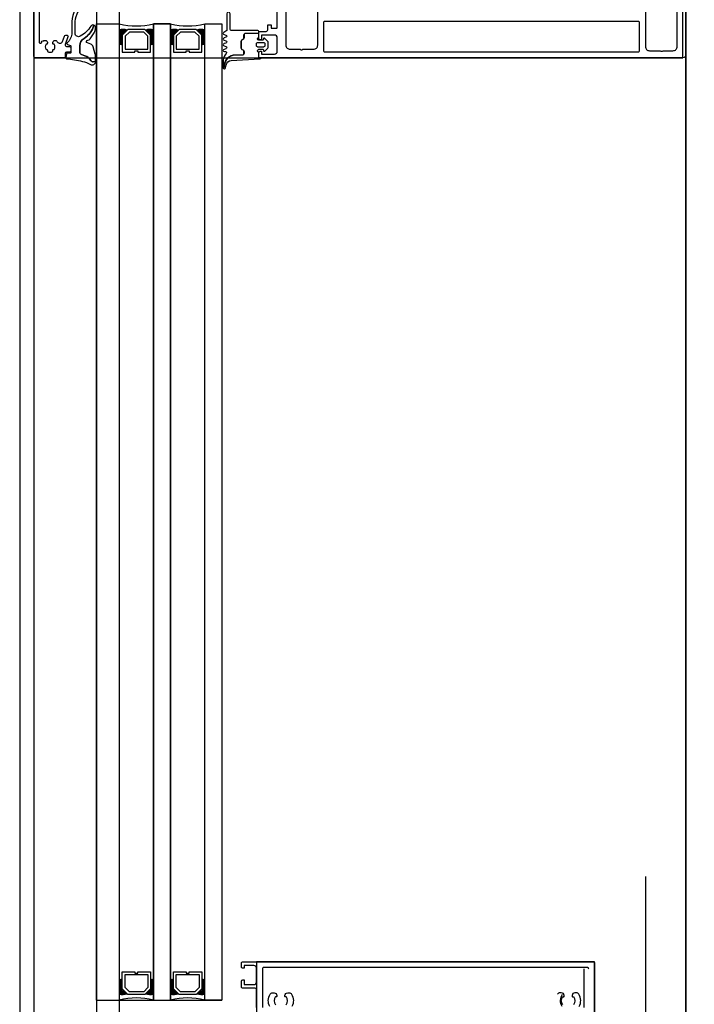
# Model space of a CAD drawing. Header units: millimetres. Extents: x 373037 to 682063, y 76092 to 274210.
# Tile 175 of 256: x 655037 to 655274, y 265642 to 265988. Entities that reach past the tile are written whole.
import ezdxf

# ---------------------------------------------------------------- set-up
doc = ezdxf.new("R2010")
doc.units = ezdxf.units.MM
doc.header["$LTSCALE"] = 100
doc.linetypes.add('ČÁRKOVANÁ', pattern=[19.05, 12.7, -6.35])
doc.layers.get('0').update_dxf_attribs({"linetype": 'CONTINUOUS'})
doc.layers.add('PUDORYS', color=253, linetype='CONTINUOUS')

# ---------------------------------------------------------------- blocks, each defined once
blk = doc.blocks.new('284336')
for points in [[(-0.7, -9.6), (-10, -9.6, 0.414511), (-10.51, -10.11), (-10.51, -15.51, -1), (-11.69, -15.51), (-11.69, -9.6), (-12.69, -8.95, -0.668884), (-12.6, -8.23), (-11.99, -8.01, 0.766384), (-11.99, -7.21), (-12.6, -6.99, -0.76831), (-12.6, -6.23), (-11.99, -6.01, 0.766384), (-11.99, -5.21), (-12.6, -4.99, -0.76831), (-12.6, -4.23), (-11.99, -4.01, 0.766384), (-11.99, -3.21), (-12.6, -2.99, -0.877523), (-12.5, -2.22), (-12.1, -2.22, 0.698129), (-11.83, -1.5, -0.220231), (-12.89, 0.78), (-12.89, 3.45, -0.157143), (-12.82, 3.68), (-12.69, 3.42, -0.067482), (-12.48, 2.53, 0.393136), (-8.66, -1.02), (-6.1, -1.02, -0.414214), (-5.61, -1.51), (-5.61, -2.22, -0.267949), (-5.85, -2.65), (-6.35, -2.93, 0.267949), (-6.61, -3.38), (-6.61, -5.84, 0.267949), (-6.35, -6.29), (-5.85, -6.57, -0.267949), (-5.61, -7), (-5.61, -8.11, 0.414215), (-5.1, -8.62), (-0.41, -8.62), (-0.41, -9.31, -0.414212), (-0.7, -9.6)], [(-0.41, 0), (-0.41, -2, 0.990243), (-0.4, -3.02), (0.9, -3.02, 0.414214), (1.21, -2.71), (1.21, -2.61, -0.668123), (1.71, -2.4), (2.75, -3.45, -0.199004), (2.89, -3.79), (2.89, -5.43, -0.199038), (2.75, -5.77), (1.71, -6.82, -0.668191), (1.21, -6.61), (1.21, -6.51, 0.414214), (0.9, -6.2), (-0.4, -6.2, 0.990269), (-0.41, -7.22), (-0.41, -8.6), (-5.1, -8.6, -0.414215), (-5.59, -8.11), (-5.59, -7, 0.267949), (-5.84, -6.56), (-6.34, -6.27, -0.267949), (-6.59, -5.84), (-6.59, -3.38, -0.267949), (-6.34, -2.95), (-5.84, -2.66, 0.267949), (-5.59, -2.22), (-5.59, -1.51, 0.414214), (-6.1, -1), (-8.66, -1, -0.393156), (-12.46, 2.53, 0.067572), (-12.67, 3.43), (-12.8, 3.7, -0.637545), (-12.12, 3.53), (-11.92, 2.53, 0.344315), (-10.06, 0.91), (0, 0.38, -0.406913), (0.39, 0), (-0.41, 0)], [(1.7, -4.31, 0.414235), (1.2, -3.81), (-0.7, -3.81, 0.414214), (-1.2, -4.31), (-1.2, -4.91, 0.414214), (-0.7, -5.41), (1.2, -5.41, 0.414235), (1.7, -4.91), (1.7, -4.31)]]:
    blk.add_lwpolyline(points, format="xyb", close=True)
blk = doc.blocks.new('433270')
blk.add_lwpolyline([(1, 0, 0.414364), (0, -1), (0, -1.4, 0.255924), (0.23, -1.83, -0.547723), (0.23, -3.17, 0.255924), (0, -3.6), (0, -14.6, 0.414214), (0.3, -14.9), (1.2, -14.9, 0.414214), (1.7, -14.4), (1.7, -10.3, -0.414214), (2, -10), (6, -10, 0.414248), (7, -9), (7, -7.7, 0.414179), (6.5, -7.2), (5.7, -7.2, 0.414232), (5.4, -7.5), (5.4, -8.2, -0.414198), (5.1, -8.5), (2.8, -8.5, -0.414204), (1.8, -7.5), (1.8, -4.49, -0.147432), (1.97, -3.94, 0.147461), (2.4, -2.5), (2.4, -2.3, -0.414214), (2.9, -1.8), (21.87, -1.8, -0.668178), (22.22, -2.65), (22.16, -2.72, 1), (21.59, -3.29), (21.52, -3.35, 0.198912), (21.38, -3.71), (21.38, -4.05, 0.414214), (22.08, -4.75), (22.38, -4.75, 0.576988), (22.64, -4.3, -0.311246), (24.56, -4.3, 0.576988), (24.82, -4.75), (25.3, -4.75, -0.260065), (25.3, -6.65), (24.82, -6.65, 0.576988), (24.56, -7.1, -0.311246), (22.64, -7.1, 0.576988), (22.38, -6.65), (22.08, -6.65, 0.414214), (21.38, -7.35), (21.38, -7.61, 0.267949), (21.63, -8.04), (21.89, -8.2, -0.637047), (21.73, -10), (19.83, -10.7, 0.315299), (19.5, -11.17), (19.5, -11.49, 0.520567), (20.17, -11.96), (22.83, -10.99, -0.520567), (23.5, -11.46), (23.5, -12.5, 0.414062), (24, -13), (25, -13, 0.414186), (25.5, -12.5), (25.5, -11.5, -0.414182), (26, -11), (27, -11, 0.414214), (27.5, -10.5), (27.5, -0.5, 0.414214), (27, 0), (1, 0)], format="xyb", close=True)
blk = doc.blocks.new('284325')
for points in [[(0.84, -5.23, -0.560316), (0.94, -4.73), (1.94, -4.36, 0.3153), (2.14, -4.08), (2.14, -1.89, 0.451558), (1.8, -1.59), (0.9, -1.7, -0.399586), (0.57, -1.46), (0.3, -0.07, -0.415977), (0.53, 0.29, 0.024107), (6.15, 1.24, 0.076636), (8.99, 2.34, -0.577615), (10.79, 1.3), (10.02, 1.37, 0.283171), (9.08, 0.9, -0.168429), (7.07, -0.74), (5.9, -1.16, 0.315302), (5.24, -2.1), (5.24, -4.21, 0.269719), (6.76, -6.82, -0.194797), (10.18, -11.53, -0.342663), (9.17, -11.17, 0.119207), (5.43, -7.59, 0.578571), (3.63, -8.62), (3.63, -11.77, 0.176415), (6.16, -18.72, -1), (5.24, -19.49, -0.176415), (2.43, -11.77), (2.43, -8.89, 0.208286), (0.84, -5.23)], [(8.95, -6.65), (10.32, -8.78, -0.134555), (10.79, -10.63, -0.339795), (10.19, -11.53, 0.194788), (6.76, -6.81, -0.269736), (5.25, -4.21), (5.25, -2.1, -0.315302), (5.9, -1.17), (7.07, -0.74, 0.168429), (9.09, 0.89, -0.283167), (10.01, 1.36), (10.79, 1.29), (10.79, -0.74, -0.070852), (10.71, -1.3), (9.95, -3.93, -0.241839), (9.08, -4.83), (7.93, -5.22, 0.836024), (8.08, -6.19), (8.11, -6.19, -0.255349), (8.95, -6.65)]]:
    blk.add_lwpolyline(points, format="xyb", close=True)

msp = doc.modelspace()

# ---------------------------------------------------------------- linework, layer by layer
at = {"layer": 'PUDORYS', "color": 252, "true_color": 0x939598}
for p, q in [((655063.64, 265643.66), (655063.64, 265986.65)), ((655063.64, 265986.65), (655071.64, 265986.65)), ((655071.64, 265986.65), (655071.64, 265643.66)), ((655083.64, 265643.66), (655083.64, 265986.65)), ((655083.64, 265986.65), (655089.64, 265986.65)), ((655089.64, 265986.65), (655089.64, 265643.66)), ((655101.64, 265643.66), (655101.64, 265986.65)), ((655101.64, 265986.65), (655107.64, 265986.65)), ((655107.64, 265986.65), (655107.64, 265643.66)), ((655270.64, 265975.65), (655270.64, 264088.65)), ((655063.64, 265643.66), (655107.64, 265643.66))]:
    msp.add_line(p, q, dxfattribs=at)
at = {"layer": 'PUDORYS', "color": 252, "ltscale": 15, "true_color": 0x939598}
for points in [[(655036.64, 249592.15), (681616.64, 249592.15), (681616.64, 273272.15), (655036.64, 273272.15)], [(681611.64, 273267.15), (655041.64, 273267.15), (655041.64, 249597.15), (681611.64, 249597.15)], [(655063.64, 249619.15), (681589.64, 249619.15), (681589.64, 273245.15), (655063.64, 273245.15)], [(681581.64, 273237.15), (655071.64, 273237.15), (655071.64, 249627.15), (681581.64, 249627.15)], [(655270.64, 273038.15), (681383.2, 273038.15), (681383.2, 249826.15), (655270.64, 249826.15)], [(655041.64, 265974.65), (655269.64, 265974.65), (655269.64, 266039.65), (655041.64, 266039.65)], [(655083.64, 265643.66), (655089.64, 265643.66), (655089.64, 265986.65), (655083.64, 265986.65)], [(655101.64, 265986.65), (655107.64, 265986.65), (655107.64, 265643.66), (655101.64, 265643.66)], [(655238.56, 265638.66), (655238.56, 265657.16), (655119.89, 265657.16), (655119.89, 265638.66)]]:
    msp.add_lwpolyline(points, close=True, dxfattribs=at)
at = {"layer": 'PUDORYS', "color": 252, "linetype": 'ČÁRKOVANÁ', "ltscale": 5, "true_color": 0x939598}
for points in [[(681606.64, 249602.15), (655036.64, 249602.15), (655036.64, 273272.15), (681606.64, 273272.15)], [(681611.64, 249597.15), (655041.64, 249597.15), (655041.64, 273267.15), (681611.64, 273267.15)], [(681396.64, 249812.15), (655256.64, 249812.15), (655256.64, 273052.15), (681396.64, 273052.15)]]:
    msp.add_lwpolyline(points, close=True, dxfattribs=at)
at = {"layer": 'PUDORYS', "color": 252, "true_color": 0x939598}
for points in [[(655270.64, 266001.15), (655270.64, 265975.65, -0.414214), (655269.64, 265974.65), (655269.64, 265974.65), (655121.14, 265974.65, -0.414214), (655120.64, 265975.15), (655120.64, 265976.45, -0.41422), (655121.14, 265976.95), (655121.64, 265976.95), (655121.64, 265975.95), (655126.14, 265975.95, 0.414214), (655127.14, 265976.95), (655127.14, 265981.65, 0.414214), (655126.14, 265982.65), (655121.64, 265982.65), (655121.64, 265980.95), (655121.14, 265980.95, -0.414201), (655120.64, 265981.45), (655120.64, 265983.45, -0.414214), (655121.14, 265983.95), (655123.28, 265983.95, 0.414214), (655123.78, 265984.45), (655123.78, 265986.25), (655125.03, 265986.25), (655125.03, 265985.05), (655126.84, 265985.05, 0.414214), (655127.14, 265985.35), (655127.14, 265990.65, 0.414167)], [(655130.14, 265997.51), (655130.14, 265979.15, 0.414214), (655131.64, 265977.65), (655135.14, 265977.65, 0.399985), (655136.14, 265977.65), (655139.84, 265977.65, 0.414214), (655141.34, 265979.15), (655141.34, 265997.51, -0.13165)], [(655256.44, 265997.5), (655256.44, 265978.65, 0.414232), (655257.94, 265977.15), (655261.65, 265977.15, 0.399985), (655262.65, 265977.15), (655266.14, 265977.15, 0.414232), (655267.64, 265978.65), (655267.64, 265997.5, -0.116937)], [(655119.89, 265641.16), (655119.89, 265647.36, 0.414214), (655119.39, 265647.86), (655115.05, 265647.86, -0.414214), (655114.55, 265648.36), (655114.55, 265650.36, -0.414201), (655115.05, 265650.86), (655115.55, 265650.86), (655115.55, 265649.16), (655118.89, 265649.16, 0.414214), (655119.89, 265650.16), (655119.89, 265654.86, 0.414214), (655118.89, 265655.86), (655115.55, 265655.86), (655115.55, 265654.86), (655115.05, 265654.86, -0.41422), (655114.55, 265655.36), (655114.55, 265656.66, -0.414214), (655115.05, 265657.16), (655238.06, 265657.16, -0.414214), (655238.56, 265656.66), (655238.56, 265639.16, -0.414214)], [(655236.56, 265654.66, 0.414214), (655236.06, 265655.16), (655122.39, 265655.16, 0.414214), (655121.89, 265654.66), (655121.89, 265641.16, 0.414214)], [(655234.81, 265654.66), (655234.81, 265641.16, -0.414214)], [(655124.5, 265641.4, -0.267763), (655124.65, 265645.79, -0.258777), (655125.5, 265646.26), (655125.99, 265646.26, -0.414214), (655126.99, 265645.26), (655126.99, 265645.16, -0.64518), (655126.49, 265644.93, 0.341732), (655126.49, 265642, -0.64518)], [(655130.28, 265642, 0.341732), (655130.28, 265644.93, -0.64518), (655129.79, 265645.16), (655129.79, 265645.26, -0.414214), (655130.79, 265646.26), (655131.27, 265646.26, -0.258777), (655132.12, 265645.79, -0.267763), (655132.27, 265641.4, 0.565741)], [(655227.42, 265642, -0.341732), (655227.42, 265644.93, 0.64518), (655227.92, 265645.16), (655227.92, 265645.26, 0.414214), (655226.92, 265646.26), (655226.44, 265646.26, 0.258777), (655225.59, 265645.79)], [(655227.18, 265641.4, -0.267763), (655227.33, 265645.79)], [(655233.21, 265641.4, 0.267763), (655233.05, 265645.79, 0.258777), (655232.2, 265646.26), (655231.72, 265646.26, 0.414214), (655230.72, 265645.26), (655230.72, 265645.16, 0.64518), (655231.22, 265644.93, -0.341732), (655231.22, 265642, 0.64518)]]:
    msp.add_lwpolyline(points, format="xyb", dxfattribs=at)
msp.add_lwpolyline([(655143.84, 265976.75), (655253.94, 265976.75, 0.414214), (655254.44, 265977.25), (655254.44, 265986.95, 0.414214), (655253.94, 265987.45), (655143.84, 265987.45, 0.414214), (655143.34, 265986.95), (655143.34, 265977.25, 0.414214), (655143.84, 265976.75)], format="xyb", close=True, dxfattribs=at)
for points in [[(655082.64, 265976.65), (655082.64, 265982.65), (655080.64, 265984.65), (655074.64, 265984.65), (655072.64, 265982.65), (655072.64, 265976.65), (655077.14, 265976.65), (655077.14, 265977.15), (655078.14, 265977.15), (655078.14, 265976.65)], [(655073.64, 265977.65), (655081.64, 265977.65), (655081.64, 265982.24), (655080.22, 265983.65), (655075.19, 265983.65), (655073.64, 265982.24)], [(655100.64, 265976.65), (655100.64, 265982.65), (655098.64, 265984.65), (655092.64, 265984.65), (655090.64, 265982.65), (655090.64, 265976.65), (655095.14, 265976.65), (655095.14, 265977.15), (655096.14, 265977.15), (655096.14, 265976.65)], [(655091.64, 265977.65), (655099.64, 265977.65), (655099.64, 265982.24), (655098.22, 265983.65), (655093.19, 265983.65), (655091.64, 265982.24)], [(655082.64, 265653.66), (655082.64, 265647.66), (655080.64, 265645.66), (655074.64, 265645.66), (655072.64, 265647.66), (655072.64, 265653.66), (655077.14, 265653.66), (655077.14, 265653.16), (655078.14, 265653.16), (655078.14, 265653.66)], [(655073.64, 265652.66), (655081.64, 265652.66), (655081.64, 265648.07), (655080.22, 265646.66), (655075.19, 265646.66), (655073.64, 265648.07)], [(655100.64, 265653.66), (655100.64, 265647.66), (655098.64, 265645.66), (655092.64, 265645.66), (655090.64, 265647.66), (655090.64, 265653.66), (655095.14, 265653.66), (655095.14, 265653.16), (655096.14, 265653.16), (655096.14, 265653.66)], [(655091.64, 265652.66), (655099.64, 265652.66), (655099.64, 265648.07), (655098.22, 265646.66), (655093.19, 265646.66), (655091.64, 265648.07)]]:
    msp.add_lwpolyline(points, close=True, dxfattribs=at)
for centre, radius, start, end in [((655077.64, 266008.55), 22.7, 254.6728, 285.3272), ((655095.64, 266008.55), 22.7, 254.6728, 285.3272), ((655072.99, 265981.1), 3.55, 67.2938, 112.409), ((655072.88, 265981.47), 2.9, 65.3067, 115.2952), ((655072.71, 265981.82), 2.25, 61.5273, 118.4028), ((655072.56, 265982.06), 1.71, 57.2949, 122.6857), ((655072.42, 265982.22), 1.26, 51.9656, 128.4996), ((655072.28, 265982.31), 0.879, 43.9949, 136.4964), ((655072.14, 265982.3), 0.596, 33.0366, 146.9634), ((655072.14, 265982.01), 0.596, 33.0366, 146.9634), ((655082.29, 265981.1), 3.55, 67.591, 112.7062), ((655082.4, 265981.47), 2.9, 64.7048, 114.6933), ((655082.57, 265981.82), 2.25, 61.5972, 118.4727), ((655082.71, 265982.06), 1.71, 57.3143, 122.7051), ((655082.85, 265982.22), 1.26, 51.5004, 128.0344), ((655083, 265982.31), 0.879, 43.5036, 136.0051), ((655083.14, 265982.3), 0.596, 33.0366, 146.9634), ((655083.14, 265982.01), 0.596, 33.0366, 146.9634), ((655090.99, 265981.1), 3.55, 67.2938, 112.409), ((655090.88, 265981.47), 2.9, 65.3067, 115.2952), ((655090.71, 265981.82), 2.25, 61.5273, 118.4028), ((655090.56, 265982.06), 1.71, 57.2949, 122.6857), ((655090.42, 265982.22), 1.26, 51.9656, 128.4996), ((655090.28, 265982.31), 0.879, 43.9949, 136.4964), ((655090.14, 265982.3), 0.596, 33.0366, 146.9634), ((655090.14, 265982.01), 0.596, 33.0366, 146.9634), ((655100.29, 265981.1), 3.55, 67.591, 112.7062), ((655100.4, 265981.47), 2.9, 64.7048, 114.6933), ((655100.57, 265981.82), 2.25, 61.5972, 118.4727), ((655100.71, 265982.06), 1.71, 57.3143, 122.7051), ((655100.85, 265982.22), 1.26, 51.5004, 128.0344), ((655101, 265982.31), 0.879, 43.5036, 136.0051), ((655101.14, 265982.3), 0.596, 33.0366, 146.9634), ((655101.14, 265982.01), 0.596, 33.0366, 146.9634), ((655072.14, 265981.72), 0.596, 33.0366, 146.9634), ((655072.14, 265981.42), 0.596, 33.0366, 146.9634), ((655072.14, 265981.13), 0.596, 33.0366, 146.9634), ((655072.14, 265980.84), 0.596, 33.0366, 146.9634), ((655072.14, 265980.55), 0.596, 33.0366, 146.9634), ((655072.14, 265980.25), 0.596, 33.0366, 146.9634), ((655072.14, 265979.96), 0.596, 33.0366, 146.9634), ((655072.14, 265979.67), 0.596, 33.0366, 146.9634), ((655072.14, 265979.38), 0.596, 33.0366, 146.9634), ((655072.14, 265979.08), 0.596, 33.0366, 146.9634), ((655072.14, 265978.79), 0.596, 33.0366, 146.9634), ((655083.14, 265981.72), 0.596, 33.0366, 146.9634), ((655083.14, 265981.42), 0.596, 33.0366, 146.9634), ((655083.14, 265981.13), 0.596, 33.0366, 146.9634), ((655083.14, 265980.84), 0.596, 33.0366, 146.9634), ((655083.14, 265980.55), 0.596, 33.0366, 146.9634), ((655083.14, 265980.25), 0.596, 33.0366, 146.9634), ((655083.14, 265979.96), 0.596, 33.0366, 146.9634), ((655083.14, 265979.67), 0.596, 33.0366, 146.9634), ((655083.14, 265979.38), 0.596, 33.0366, 146.9634), ((655083.14, 265979.08), 0.596, 33.0366, 146.9634), ((655083.14, 265978.79), 0.596, 33.0366, 146.9634), ((655090.14, 265981.72), 0.596, 33.0366, 146.9634), ((655090.14, 265981.42), 0.596, 33.0366, 146.9634), ((655090.14, 265981.13), 0.596, 33.0366, 146.9634), ((655090.14, 265980.84), 0.596, 33.0366, 146.9634), ((655090.14, 265980.55), 0.596, 33.0366, 146.9634), ((655090.14, 265980.25), 0.596, 33.0366, 146.9634), ((655090.14, 265979.96), 0.596, 33.0366, 146.9634), ((655090.14, 265979.67), 0.596, 33.0366, 146.9634), ((655090.14, 265979.38), 0.596, 33.0366, 146.9634), ((655090.14, 265979.08), 0.596, 33.0366, 146.9634), ((655090.14, 265978.79), 0.596, 33.0366, 146.9634), ((655101.14, 265981.72), 0.596, 33.0366, 146.9634), ((655101.14, 265981.42), 0.596, 33.0366, 146.9634), ((655101.14, 265981.13), 0.596, 33.0366, 146.9634), ((655101.14, 265980.84), 0.596, 33.0366, 146.9634), ((655101.14, 265980.55), 0.596, 33.0366, 146.9634), ((655101.14, 265980.25), 0.596, 33.0366, 146.9634), ((655101.14, 265979.96), 0.596, 33.0366, 146.9634), ((655101.14, 265979.67), 0.596, 33.0366, 146.9634), ((655101.14, 265979.38), 0.596, 33.0366, 146.9634), ((655101.14, 265979.08), 0.596, 33.0366, 146.9634), ((655101.14, 265978.79), 0.596, 33.0366, 146.9634), ((655072.14, 265651.52), 0.596, 213.0366, 326.9634), ((655072.14, 265651.23), 0.596, 213.0366, 326.9634), ((655072.14, 265650.94), 0.596, 213.0366, 326.9634), ((655083.14, 265651.52), 0.596, 213.0366, 326.9634), ((655083.14, 265651.23), 0.596, 213.0366, 326.9634), ((655083.14, 265650.94), 0.596, 213.0366, 326.9634), ((655090.14, 265651.52), 0.596, 213.0366, 326.9634), ((655090.14, 265651.23), 0.596, 213.0366, 326.9634), ((655090.14, 265650.94), 0.596, 213.0366, 326.9634), ((655101.14, 265651.52), 0.596, 213.0366, 326.9634), ((655101.14, 265651.23), 0.596, 213.0366, 326.9634), ((655101.14, 265650.94), 0.596, 213.0366, 326.9634), ((655072.14, 265650.65), 0.596, 213.0366, 326.9634), ((655072.14, 265650.35), 0.596, 213.0366, 326.9634), ((655072.14, 265650.06), 0.596, 213.0366, 326.9634), ((655072.14, 265649.77), 0.596, 213.0366, 326.9634), ((655072.14, 265649.48), 0.596, 213.0366, 326.9634), ((655072.14, 265649.18), 0.596, 213.0366, 326.9634), ((655072.14, 265648.89), 0.596, 213.0366, 326.9634), ((655072.14, 265648.6), 0.596, 213.0366, 326.9634), ((655072.14, 265648.31), 0.596, 213.0366, 326.9634), ((655072.14, 265648.01), 0.596, 213.0366, 326.9634), ((655072.28, 265648), 0.879, 223.5036, 316.0051), ((655072.42, 265648.09), 1.26, 231.5004, 308.0344), ((655082.85, 265648.09), 1.26, 231.9656, 308.4996), ((655083, 265648), 0.879, 223.9949, 316.4964), ((655083.14, 265650.65), 0.596, 213.0366, 326.9634), ((655083.14, 265650.35), 0.596, 213.0366, 326.9634), ((655083.14, 265650.06), 0.596, 213.0366, 326.9634), ((655083.14, 265649.77), 0.596, 213.0366, 326.9634), ((655083.14, 265649.48), 0.596, 213.0366, 326.9634), ((655083.14, 265649.18), 0.596, 213.0366, 326.9634), ((655083.14, 265648.89), 0.596, 213.0366, 326.9634), ((655083.14, 265648.6), 0.596, 213.0366, 326.9634), ((655083.14, 265648.31), 0.596, 213.0366, 326.9634), ((655083.14, 265648.01), 0.596, 213.0366, 326.9634), ((655090.14, 265650.65), 0.596, 213.0366, 326.9634), ((655090.14, 265650.35), 0.596, 213.0366, 326.9634), ((655090.14, 265650.06), 0.596, 213.0366, 326.9634), ((655090.14, 265649.77), 0.596, 213.0366, 326.9634), ((655090.14, 265649.48), 0.596, 213.0366, 326.9634), ((655090.14, 265649.18), 0.596, 213.0366, 326.9634), ((655090.14, 265648.89), 0.596, 213.0366, 326.9634), ((655090.14, 265648.6), 0.596, 213.0366, 326.9634), ((655090.14, 265648.31), 0.596, 213.0366, 326.9634), ((655090.14, 265648.01), 0.596, 213.0366, 326.9634), ((655090.28, 265648), 0.879, 223.5036, 316.0051), ((655090.42, 265648.09), 1.26, 231.5004, 308.0344), ((655100.85, 265648.09), 1.26, 231.9656, 308.4996), ((655101, 265648), 0.879, 223.9949, 316.4964), ((655101.14, 265650.65), 0.596, 213.0366, 326.9634), ((655101.14, 265650.35), 0.596, 213.0366, 326.9634), ((655101.14, 265650.06), 0.596, 213.0366, 326.9634), ((655101.14, 265649.77), 0.596, 213.0366, 326.9634), ((655101.14, 265649.48), 0.596, 213.0366, 326.9634), ((655101.14, 265649.18), 0.596, 213.0366, 326.9634), ((655101.14, 265648.89), 0.596, 213.0366, 326.9634), ((655101.14, 265648.6), 0.596, 213.0366, 326.9634), ((655101.14, 265648.31), 0.596, 213.0366, 326.9634), ((655101.14, 265648.01), 0.596, 213.0366, 326.9634), ((655072.56, 265648.25), 1.71, 237.3143, 302.7051), ((655072.71, 265648.5), 2.25, 241.5972, 298.4727), ((655072.88, 265648.84), 2.9, 244.7048, 294.6933), ((655072.99, 265649.21), 3.55, 247.591, 292.7062), ((655077.64, 265621.77), 22.7, 74.6728, 105.3272), ((655082.29, 265649.21), 3.55, 247.2938, 292.409), ((655082.4, 265648.84), 2.9, 245.3067, 295.2952), ((655082.57, 265648.5), 2.25, 241.5273, 298.4028), ((655082.71, 265648.25), 1.71, 237.2949, 302.6857), ((655090.56, 265648.25), 1.71, 237.3143, 302.7051), ((655090.71, 265648.5), 2.25, 241.5972, 298.4727), ((655090.88, 265648.84), 2.9, 244.7048, 294.6933), ((655090.99, 265649.21), 3.55, 247.591, 292.7062), ((655095.64, 265621.77), 22.7, 74.6728, 105.3272), ((655100.29, 265649.21), 3.55, 247.2938, 292.409), ((655100.4, 265648.84), 2.9, 245.3067, 295.2952), ((655100.57, 265648.5), 2.25, 241.5273, 298.4028), ((655100.71, 265648.25), 1.71, 237.2949, 302.6857)]:
    msp.add_arc(centre, radius, start, end, dxfattribs=at)

# ---------------------------------------------------------------- block references
at = {"layer": 'PUDORYS', "color": 252, "true_color": 0x939598, "xscale": -1}
for name, p, rotation in [('433270', (655041.64, 266002.15), 90), ('284325', (655052.5, 265974.65), 180), ('284336', (655121.05, 265974.65), 180)]:
    msp.add_blockref(name, p, dxfattribs=dict(at, rotation=rotation))

doc.saveas('drawing.dxf')
